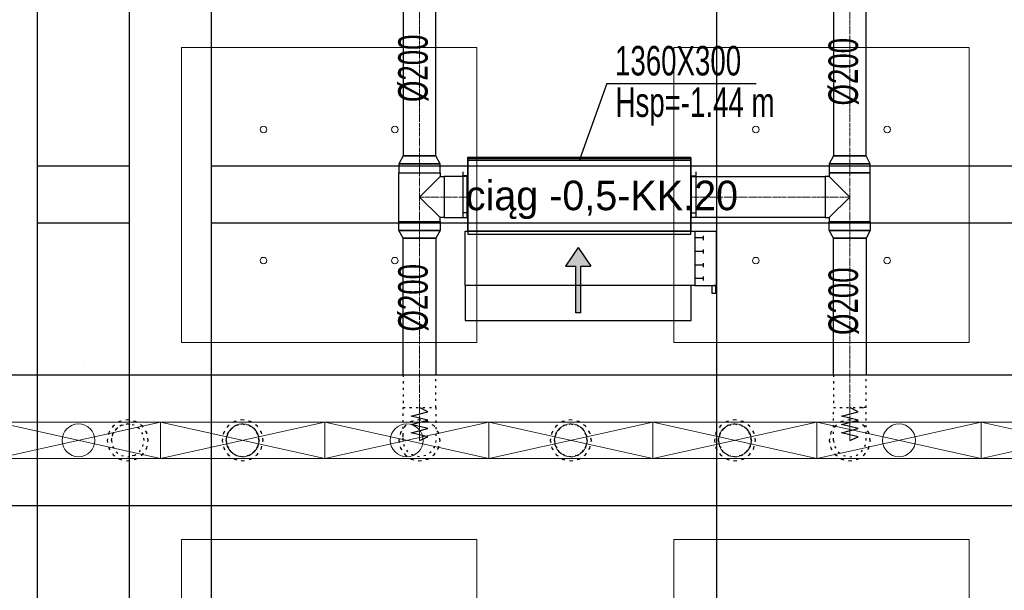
# Model space of a CAD drawing. Header units: centimetres. Extents: x -228435 to 46820, y -89367 to 152985.
# Tile 66 of 252: x -34926 to -28926, y 31089 to 34569. Entities that reach past the tile are written whole.
import ezdxf

# ---------------------------------------------------------------- set-up
doc = ezdxf.new("R2010")
doc.units = ezdxf.units.CM
doc.header["$LTSCALE"] = 50
doc.header["$PDMODE"] = 35
doc.header["$PDSIZE"] = 0.1
for name, pattern in [('CADVENT_CENTERLINE', [9.9, 7.4, -1, 0.5, -1]), ('CADVENT_HIDDEN', [0.8, 0.25, -0.55]), ('Kondygnacja  -0_5$0$HIDDEN', [9.525, 6.35, -3.175]), ('Kondygnacja  -0_5$0$HIDDEN2', [4.7625, 3.175, -1.5875]), ('Osie rzutów$0$DASHDOT2', [12.7, 6.35, -3.175, 0, -3.175])]:
    doc.linetypes.add(name, pattern=pattern)
doc.layers.get('0').update_dxf_attribs({"color": 8})
doc.layers.get('DEFPOINTS').update_dxf_attribs({"color": 8})
for name, color, linetype in [('01-103-Went PP_poziom-0_5$0$L_Nawiew', 3, 'Continuous'), ('bgde-nawiewEXP', 1, 'Continuous'), ('bgde-nawiewHIDDEN', 1, 'Continuous'), ('bgde-tekst', 7, 'Continuous'), ('bgde-wywiewSOL', 5, 'Continuous'), ('Kondygnacja  -0_5$0$ARCH_KONSTR_POWYŻEJ RZUTU', 8, 'Kondygnacja  -0_5$0$HIDDEN'), ('Kondygnacja  -0_5$0$ARCH_KONSTR_POWYŻEJ RZUTU_IST', 8, 'Kondygnacja  -0_5$0$HIDDEN2'), ('Osie rzutów$0$ARCH_INFO_OSIE_IST', 8, 'Osie rzutów$0$DASHDOT2'), ('Osie rzutów$0$ARCH_INFO_OSIE_OPISY_IST', 8, 'Continuous')]:
    doc.layers.add(name, color=color, linetype=linetype)
for name, color, linetype, lineweight in [('bgde-nawiewCEN', 7, 'Continuous', 13), ('bgde_AJ_specyfikacja', 2, 'Continuous', 30), ('bgde_nawiewnik', 11, 'Continuous', 5), ('Kondygnacja  -0_5$0$ARCH_INFO_WYMIARY', 8, 'Continuous', 9), ('SU Lampy kwadratowe  -05$0$ARCH_SUFITY_PODWIESZANE', 8, 'Continuous', 9)]:
    doc.layers.add(name, color=color, linetype=linetype, lineweight=lineweight)
doc.styles.add('Kondygnacja  -0_5$0$Romans', font='Romans.shx', dxfattribs={"width": 0.7})
doc.dimstyles.new('Kondygnacja  -0_5$0$Wymiary 1-100', dxfattribs={"dimtxt": 12, "dimasz": 10, "dimexe": 5, "dimexo": 0, "dimgap": 4, "dimtad": 1, "dimrnd": 0.5, "dimzin": 12, "dimdsep": 46, "dimtxsty": 'Kondygnacja  -0_5$0$Romans', "dimblk": 'Kondygnacja  -0_5$0$_Oblique', "dimcen": 10, "dimdle": 10, "dimclrt": 55, "dimazin": 0, "dimtfac": 1, "dimtmove": 1, "dimatfit": 3, "dimfxl": 0, "dimtolj": 1, "dimtzin": 0, "dimarcsym": 0})

# ---------------------------------------------------------------- blocks, each defined once
blk = doc.blocks.new('Osie rzutów')
at = {"layer": 'Osie rzutów$0$ARCH_INFO_OSIE_IST', "ltscale": 10}
blk.add_line((8660, 12510), (8660, 4623.26), dxfattribs=at)
blk = doc.blocks.new('SU Lampy kwadratowe  -05$0$moduł sufitu')
at = {"layer": 'SU Lampy kwadratowe  -05$0$ARCH_SUFITY_PODWIESZANE'}
for points in [[(60, -60), (240, -60), (240, -240), (60, -240)], [(360, -60), (540, -60), (540, -240), (360, -240)], [(60, -360), (240, -360), (240, -540), (60, -540)], [(360, -360), (540, -360), (540, -540), (360, -540)]]:
    blk.add_lwpolyline(points, close=True, dxfattribs=at)
for centre in [(110, -110), (190, -110), (410, -110), (490, -110), (110, -190), (190, -190), (410, -190), (490, -190), (110, -410), (190, -410), (410, -410), (490, -410), (110, -490), (190, -490), (410, -490), (490, -490)]:
    blk.add_circle(centre, 2, dxfattribs=at)
blk = doc.blocks.new('SU Lampy kwadratowe  -05')
at = {"layer": 'SU Lampy kwadratowe  -05$0$ARCH_SUFITY_PODWIESZANE'}
blk.add_blockref('SU Lampy kwadratowe  -05$0$moduł sufitu', (8660, 8000), dxfattribs=at)
blk = doc.blocks.new('Kondygnacja  -0_5$0$_Oblique')
at = {"color": 0, "linetype": 'ByBlock', "lineweight": -2}
blk.add_line((-0.5, -0.5), (0.5, 0.5), dxfattribs=at)
blk = doc.blocks.new('*D152')
at = {"layer": 'DEFPOINTS', "color": 0}
for p in [(-29490, 82605), (-29490, 13059.2), (-30690, 12765)]:
    blk.add_point(p, dxfattribs=at)
at = {"layer": 'Kondygnacja  -0_5$0$ARCH_INFO_WYMIARY', "color": 0, "lineweight": -2}
for p, q in [((-30700, 13059.2), (-29480, 13059.2)), ((-30690, 13051.2), (-30690, 13064.2)), ((-29490, 13067.2), (-29490, 13054.2))]:
    blk.add_line(p, q, dxfattribs=at)
at = {"layer": 'Kondygnacja  -0_5$0$ARCH_INFO_WYMIARY', "color": 0, "lineweight": -2, "xscale": 10, "yscale": 10, "zscale": 10, "rotation": 180}
blk.add_blockref('Kondygnacja  -0_5$0$_Oblique', (-30690, 13059.2), dxfattribs=at)
at = {"layer": 'Kondygnacja  -0_5$0$ARCH_INFO_WYMIARY', "color": 0, "lineweight": -2, "xscale": 10, "yscale": 10, "zscale": 10}
blk.add_blockref('Kondygnacja  -0_5$0$_Oblique', (-29490, 13059.2), dxfattribs=at)
at = {"layer": 'Kondygnacja  -0_5$0$ARCH_INFO_WYMIARY', "color": 55, "insert": (-30090, 13069.2), "char_height": 12, "attachment_point": 5, "style": 'Kondygnacja  -0_5$0$Romans'}
blk.add_mtext('\\A1;1200', dxfattribs=at)
blk = doc.blocks.new('Kondygnacja  -0_5$0$konstrukcja istniejąca -0.5')
at = {"layer": 'Kondygnacja  -0_5$0$ARCH_KONSTR_POWYŻEJ RZUTU_IST', "ltscale": 10}
blk.add_line((8632, 8575), (8632, 7425), dxfattribs=at)
for points in [[(8688, 8575), (8688, 7425)], [(8738, 8575), (8738, 7425)]]:
    blk.add_lwpolyline(points, dxfattribs=at)
at = {"layer": 'Kondygnacja  -0_5$0$ARCH_KONSTR_POWYŻEJ RZUTU_IST', "ltscale": 10, "elevation": 0}
for points in [[(8632, 7867.89), (8688, 7867.89)], [(8738, 7867.89), (9782, 7867.89)], [(8688, 7832.89), (8632, 7832.89)], [(9782, 7832.89), (8738, 7832.89)]]:
    blk.add_lwpolyline(points, dxfattribs=at)
blk = doc.blocks.new('*D196')
at = {"layer": 'DEFPOINTS', "color": 0}
for p in [(-30050, 80238.2), (-30300, 80097.2), (-30300, 12523.8)]:
    blk.add_point(p, dxfattribs=at)
at = {"layer": 'Kondygnacja  -0_5$0$ARCH_INFO_WYMIARY', "color": 0, "lineweight": -2}
for p, q in [((-30300, 80089.2), (-30300, 80102.2)), ((-30050, 80105.2), (-30050, 80092.2)), ((-30040, 80097.2), (-30310, 80097.2))]:
    blk.add_line(p, q, dxfattribs=at)
at = {"layer": 'Kondygnacja  -0_5$0$ARCH_INFO_WYMIARY', "color": 0, "lineweight": -2, "xscale": 10, "yscale": 10, "zscale": 10, "rotation": 180}
blk.add_blockref('Kondygnacja  -0_5$0$_Oblique', (-30300, 80097.2), dxfattribs=at)
at = {"layer": 'Kondygnacja  -0_5$0$ARCH_INFO_WYMIARY', "color": 0, "lineweight": -2, "xscale": 10, "yscale": 10, "zscale": 10}
blk.add_blockref('Kondygnacja  -0_5$0$_Oblique', (-30050, 80097.2), dxfattribs=at)
at = {"layer": 'Kondygnacja  -0_5$0$ARCH_INFO_WYMIARY', "color": 55, "insert": (-30175, 80107.2), "char_height": 12, "attachment_point": 5, "style": 'Kondygnacja  -0_5$0$Romans'}
blk.add_mtext('\\A1;250', dxfattribs=at)
blk = doc.blocks.new('*D212')
at = {"layer": 'DEFPOINTS', "color": 0}
for p in [(-30586.3, 81900), (-30681.1, 12489.5), (9064, 12489.5)]:
    blk.add_point(p, dxfattribs=at)
at = {"layer": 'Kondygnacja  -0_5$0$ARCH_INFO_WYMIARY', "color": 0, "lineweight": -2}
for p, q in [((-30681.1, 81910), (-30681.1, 12479.5)), ((-30673.1, 81900), (-30686.1, 81900)), ((-30673.1, 12489.5), (-30686.1, 12489.5))]:
    blk.add_line(p, q, dxfattribs=at)
at = {"layer": 'Kondygnacja  -0_5$0$ARCH_INFO_WYMIARY', "color": 0, "lineweight": -2, "xscale": 10, "yscale": 10, "zscale": 10}
for p, rotation in [((-30681.1, 81900), 90), ((-30681.1, 12489.5), 270)]:
    blk.add_blockref('Kondygnacja  -0_5$0$_Oblique', p, dxfattribs=dict(at, rotation=rotation))
at = {"layer": 'Kondygnacja  -0_5$0$ARCH_INFO_WYMIARY', "color": 55, "insert": (-30691.1, 47194.8), "char_height": 12, "attachment_point": 5, "rotation": 90, "style": 'Kondygnacja  -0_5$0$Romans'}
blk.add_mtext('\\A1;69410.5', dxfattribs=at)
blk = doc.blocks.new('*D217')
at = {"layer": 'DEFPOINTS', "color": 0}
for p in [(-29300, 78695), (-29180, 78395.8), (-29180, 12369.5)]:
    blk.add_point(p, dxfattribs=at)
at = {"layer": 'Kondygnacja  -0_5$0$ARCH_INFO_WYMIARY', "color": 0, "lineweight": -2}
for p, q in [((-29310, 78395.8), (-29170, 78395.8)), ((-29300, 78403.8), (-29300, 78390.8)), ((-29180, 78387.8), (-29180, 78400.8))]:
    blk.add_line(p, q, dxfattribs=at)
at = {"layer": 'Kondygnacja  -0_5$0$ARCH_INFO_WYMIARY', "color": 0, "lineweight": -2, "xscale": 10, "yscale": 10, "zscale": 10, "rotation": 180}
blk.add_blockref('Kondygnacja  -0_5$0$_Oblique', (-29300, 78395.8), dxfattribs=at)
at = {"layer": 'Kondygnacja  -0_5$0$ARCH_INFO_WYMIARY', "color": 0, "lineweight": -2, "xscale": 10, "yscale": 10, "zscale": 10}
blk.add_blockref('Kondygnacja  -0_5$0$_Oblique', (-29180, 78395.8), dxfattribs=at)
at = {"layer": 'Kondygnacja  -0_5$0$ARCH_INFO_WYMIARY', "color": 55, "insert": (-29240, 78405.8), "char_height": 12, "attachment_point": 5, "style": 'Kondygnacja  -0_5$0$Romans'}
blk.add_mtext('\\A1;120', dxfattribs=at)
blk = doc.blocks.new('*D218')
at = {"layer": 'DEFPOINTS', "color": 0}
for p in [(-29180, 78695), (-24020, 12369.5), (-24020, 12070.3)]:
    blk.add_point(p, dxfattribs=at)
at = {"layer": 'Kondygnacja  -0_5$0$ARCH_INFO_WYMIARY', "color": 0, "lineweight": -2}
for p, q in [((-29190, 12070.3), (-24010, 12070.3)), ((-29180, 12078.3), (-29180, 12065.3)), ((-24020, 12078.3), (-24020, 12065.3))]:
    blk.add_line(p, q, dxfattribs=at)
at = {"layer": 'Kondygnacja  -0_5$0$ARCH_INFO_WYMIARY', "color": 0, "lineweight": -2, "xscale": 10, "yscale": 10, "zscale": 10, "rotation": 180}
blk.add_blockref('Kondygnacja  -0_5$0$_Oblique', (-29180, 12070.3), dxfattribs=at)
at = {"layer": 'Kondygnacja  -0_5$0$ARCH_INFO_WYMIARY', "color": 0, "lineweight": -2, "xscale": 10, "yscale": 10, "zscale": 10}
blk.add_blockref('Kondygnacja  -0_5$0$_Oblique', (-24020, 12070.3), dxfattribs=at)
at = {"layer": 'Kondygnacja  -0_5$0$ARCH_INFO_WYMIARY', "color": 55, "insert": (-26600, 12080.3), "char_height": 12, "attachment_point": 5, "style": 'Kondygnacja  -0_5$0$Romans'}
blk.add_mtext('\\A1;5160', dxfattribs=at)
blk = doc.blocks.new('*a412')
at = {"layer": 'bgde-tekst'}
blk.add_line((0, 0), (911, 0), dxfattribs=at)
blk = doc.blocks.new('A$C5B3E7367')
at = {"layer": '01-103-Went PP_poziom-0_5$0$L_Nawiew'}
h = blk.add_hatch(color=256, dxfattribs=at)
h.paths.add_polyline_path([(215, 704), (215, 674), (331.7, 674), (331.7, 612.1), (445.9, 689), (331.7, 765.9), (331.7, 704)])
h.paths.add_polyline_path([(48.3, 704), (48.3, 674), (215, 674), (215, 704)])
for p, q in [((215, 1525), (165, 1525)), ((165, 1525), (165, 1505)), ((165, 1505), (215, 1505)), ((215, 1400), (215, 1530)), ((545, 1530), (215, 1530)), ((215, 1530), (215, 1515)), ((545, 1400), (545, 1530)), ((243.8, 1452), (268.8, 1452)), ((256.2, 1452), (256.2, 1400)), ((326.2, 1452), (351.2, 1452)), ((338.8, 1452), (338.8, 1400)), ((408.8, 1452), (433.8, 1452)), ((421.2, 1452), (421.2, 1400)), ((491.2, 1452), (516.2, 1452)), ((503.8, 1452), (503.8, 1400)), ((545, 1400), (215, 1400)), ((215, 1400), (215, 1378)), ((545, 0), (545, 1400)), ((0, 1378), (215, 1378)), ((0, 0), (0, 1378)), ((215, 1378), (215, 0)), ((445.9, 689), (331.7, 765.9)), ((331.7, 704), (331.7, 765.9)), ((48.3, 704), (331.7, 704)), ((48.3, 704), (48.3, 674)), ((48.3, 674), (331.7, 674)), ((445.9, 689), (331.7, 612.1)), ((331.7, 612.1), (331.7, 674)), ((215, 0), (0, 0)), ((215, 0), (545, 0))]:
    blk.add_line(p, q, dxfattribs=at)
blk = doc.blocks.new('A$C53CA46B8')
at = {"layer": 'bgde-wywiewSOL'}
for p, q in [((200.4, 481.1), (-249.6, 481.1)), ((-249.6, 481.1), (-249.6, -878.9)), ((112.9, 511.1), (-162.1, 511.1)), ((-137.1, 481.1), (-137.1, 511.1)), ((87.9, 481.1), (87.9, 511.1)), ((200.4, 481.1), (200.4, -878.9)), ((200.4, -878.9), (-249.6, -878.9)), ((-137.1, -878.9), (-137.1, -908.9)), ((87.9, -878.9), (87.9, -908.9)), ((112.9, -908.9), (-162.1, -908.9))]:
    blk.add_line(p, q, dxfattribs=at)
at = {"layer": '01-103-Went PP_poziom-0_5$0$L_Nawiew'}
blk.add_blockref('A$C5B3E7367', (-794.6, -893.9), dxfattribs=at)
blk = doc.blocks.new('A$C066D7839')
at = {"layer": 'bgde_nawiewnik'}
for p, q in [((-50, -11.15), (-50, 11.15)), ((-50, 11.15), (50, 11.15)), ((-50, -11.15), (50, 11.15)), ((50, -11.15), (-50, 11.15)), ((50, 11.15), (50, -11.15)), ((50, -11.15), (-50, -11.15))]:
    blk.add_line(p, q, dxfattribs=at)
blk.add_circle((0, 0), 10, dxfattribs=at)

msp = doc.modelspace()

# ---------------------------------------------------------------- linework, layer by layer
at = {"layer": 'bgde-nawiewCEN', "linetype": 'CADVENT_CENTERLINE', "ltscale": 0.06}
for p, q in [((-32489.979, 33738.069), (-32489.979, 37803.868)), ((-29867.838, 33738.069), (-29867.838, 37803.868)), ((-32489.979, 33635.069), (-32489.979, 33738.069)), ((-29867.838, 33635.069), (-29867.838, 33738.069)), ((-32489.979, 33635.069), (-32489.979, 33487.069)), ((-29867.838, 33635.069), (-29867.838, 33487.069)), ((-32489.979, 33487.069), (-32489.979, 33339.069)), ((-32339.979, 33487.069), (-32489.979, 33487.069)), ((-32339.979, 33487.069), (-32199.979, 33487.069)), ((-32195.979, 33487.069), (-32199.979, 33487.069)), ((-30835.979, 33487.069), (-30831.979, 33487.069)), ((-30017.838, 33487.069), (-30831.979, 33487.069)), ((-30017.838, 33487.069), (-29867.838, 33487.069)), ((-29867.838, 33487.069), (-29867.838, 33339.069)), ((-32489.979, 33339.069), (-32489.979, 33236.069)), ((-29867.838, 33339.069), (-29867.838, 33236.069)), ((-32489.979, 33236.069), (-32489.979, 32203.959)), ((-29867.838, 33236.069), (-29867.838, 32203.959)), ((-32489.979, 32203.959), (-32489.979, 32185.263)), ((-32489.979, 32185.263), (-32489.979, 32134.152)), ((-29867.838, 32203.959), (-29867.838, 32185.263)), ((-29867.838, 32185.263), (-29867.838, 32134.152)), ((-32489.979, 32134.152), (-32489.979, 32106.359)), ((-32489.979, 32106.359), (-32489.979, 32082.833)), ((-29867.838, 32134.152), (-29867.838, 32106.359)), ((-29867.838, 32106.359), (-29867.838, 32082.833)), ((-32489.979, 32082.833), (-32489.979, 32063.218)), ((-32489.979, 32063.218), (-32489.979, 32047.159)), ((-32489.979, 32047.159), (-32489.979, 32034.3)), ((-29867.838, 32082.833), (-29867.838, 32063.218)), ((-29867.838, 32063.218), (-29867.838, 32047.159)), ((-29867.838, 32047.159), (-29867.838, 32034.3)), ((-32489.979, 32034.3), (-32489.979, 32024.285)), ((-32489.979, 32024.285), (-32489.979, 32016.759)), ((-32489.979, 32016.759), (-32489.979, 32011.366)), ((-32489.979, 32011.366), (-32489.979, 32007.752)), ((-32489.979, 32007.752), (-32489.979, 32005.559)), ((-32489.979, 32005.559), (-32489.979, 32004.433)), ((-32489.979, 32004.433), (-32489.979, 32003.959)), ((-29867.838, 32034.3), (-29867.838, 32024.285)), ((-29867.838, 32024.285), (-29867.838, 32016.759)), ((-29867.838, 32016.759), (-29867.838, 32011.366)), ((-29867.838, 32011.366), (-29867.838, 32007.752)), ((-29867.838, 32007.752), (-29867.838, 32005.559)), ((-29867.838, 32005.559), (-29867.838, 32004.433)), ((-29867.838, 32004.433), (-29867.838, 32003.959))]:
    msp.add_line(p, q, dxfattribs=at)
at = {"layer": 'bgde-nawiewEXP', "linetype": 'Continuous'}
for points in [[(-32589.979, 37603.941), (-32589.979, 33738.07), (-32389.979, 33738.07), (-32389.979, 37603.941)], [(-29967.838, 37603.941), (-29967.838, 33738.07), (-29767.838, 33738.07), (-29767.838, 37603.941)], [(-32614.979, 33339.069), (-32614.979, 33635.069), (-32364.979, 33635.069), (-32364.979, 33612.069)], [(-32614.979, 33339.069), (-32364.979, 33339.069), (-32364.979, 33362.069), (-32489.979, 33487.069), (-32364.979, 33612.069), (-32339.979, 33612.069), (-32339.979, 33362.069), (-32364.979, 33362.069)], [(-32199.979, 33362.069), (-32199.979, 33612.069), (-32195.979, 33612.069)], [(-30835.979, 33362.069), (-30831.979, 33362.069), (-30831.979, 33612.069), (-30835.979, 33612.069)], [(-29992.838, 33362.069), (-29867.838, 33487.069), (-29992.838, 33612.069)], [(-32199.979, 33362.069), (-32195.979, 33362.069)], [(-32589.979, 32403.941), (-32589.979, 33236.069), (-32389.979, 33236.069), (-32389.979, 32403.941)], [(-29967.838, 32403.941), (-29967.838, 33236.069), (-29767.838, 33236.069), (-29767.838, 32403.941)], [(-40588.801, 32403.941), (630.964, 32403.941), (630.964, 31603.941), (-40588.801, 31603.941)]]:
    msp.add_lwpolyline(points, dxfattribs=at)
for points in [[(-32614.979, 33635.07), (-32364.979, 33635.07), (-32364.979, 33689.912), (-32389.979, 33738.069), (-32589.979, 33738.069), (-32614.979, 33689.912), (-32614.979, 33689.912), (-32605.464, 33689.912), (-32605.464, 33689.912), (-32614.979, 33689.912), (-32614.979, 33689.912)], [(-32195.979, 33712.069), (-30835.979, 33712.069), (-30835.979, 33722.069), (-32195.979, 33722.069)], [(-29992.838, 33635.07), (-29742.838, 33635.07), (-29742.838, 33689.912), (-29767.838, 33738.069), (-29967.838, 33738.069), (-29992.838, 33689.912), (-29992.838, 33689.912), (-29983.323, 33689.912), (-29983.323, 33689.912), (-29992.838, 33689.912), (-29992.838, 33689.912)], [(-32605.464, 33689.912), (-32578.368, 33689.912), (-32578.368, 33689.912)], [(-32578.368, 33689.912), (-32537.815, 33689.912), (-32537.815, 33689.912)], [(-32537.815, 33689.912), (-32489.979, 33689.912), (-32489.979, 33689.912)], [(-32489.979, 33689.912), (-32442.144, 33689.912), (-32442.144, 33689.912)], [(-32442.144, 33689.912), (-32401.591, 33689.912), (-32401.591, 33689.912)], [(-32401.591, 33689.912), (-32374.494, 33689.912), (-32374.494, 33689.912)], [(-32374.494, 33689.912), (-32364.979, 33689.912), (-32364.979, 33689.912)], [(-32195.979, 33262.069), (-30835.979, 33262.069), (-30835.979, 33712.069), (-32195.979, 33712.069)], [(-29983.323, 33689.912), (-29956.226, 33689.912), (-29956.226, 33689.912)], [(-29956.226, 33689.912), (-29915.674, 33689.912), (-29915.674, 33689.912)], [(-29915.674, 33689.912), (-29867.838, 33689.912), (-29867.838, 33689.912)], [(-29867.838, 33689.912), (-29820.003, 33689.912), (-29820.003, 33689.912)], [(-29820.003, 33689.912), (-29779.45, 33689.912), (-29779.45, 33689.912)], [(-29779.45, 33689.912), (-29752.353, 33689.912), (-29752.353, 33689.912)], [(-29752.353, 33689.912), (-29742.838, 33689.912), (-29742.838, 33689.912)], [(-32339.979, 33362.069), (-32199.979, 33362.069), (-32199.979, 33612.069), (-32339.979, 33612.069), (-32339.979, 33371.585)], [(-30831.979, 33362.069), (-30831.979, 33612.069), (-30017.838, 33612.069), (-30017.838, 33362.069)], [(-30017.838, 33362.069), (-29992.838, 33362.069), (-29992.838, 33339.069), (-29742.838, 33339.069), (-29742.838, 33635.069), (-29992.838, 33635.069), (-29992.838, 33612.069), (-30017.838, 33612.069), (-30017.838, 33371.585)], [(-32614.979, 33284.227), (-32614.979, 33339.069), (-32364.979, 33339.069), (-32364.979, 33284.226), (-32389.979, 33236.069), (-32589.979, 33236.069)], [(-29992.838, 33284.227), (-29992.838, 33339.069), (-29742.838, 33339.069), (-29742.838, 33284.226), (-29767.838, 33236.069), (-29967.838, 33236.069)], [(-32614.979, 33284.227), (-32605.464, 33284.227), (-32605.464, 33284.226)], [(-32605.464, 33284.227), (-32578.368, 33284.227), (-32578.368, 33284.226)], [(-32578.368, 33284.227), (-32537.815, 33284.227), (-32537.815, 33284.226)], [(-32537.815, 33284.227), (-32489.979, 33284.227), (-32489.979, 33284.226)], [(-32489.979, 33284.227), (-32442.144, 33284.227), (-32442.144, 33284.226)], [(-32442.144, 33284.227), (-32401.591, 33284.227), (-32401.591, 33284.226)], [(-32401.591, 33284.227), (-32374.494, 33284.227), (-32374.494, 33284.226)], [(-32374.494, 33284.227), (-32364.979, 33284.227), (-32364.979, 33284.226)], [(-29992.838, 33284.227), (-29983.323, 33284.227), (-29983.323, 33284.226)], [(-29983.323, 33284.227), (-29956.226, 33284.227), (-29956.226, 33284.226)], [(-29956.226, 33284.227), (-29915.674, 33284.227), (-29915.674, 33284.226)], [(-29915.674, 33284.227), (-29867.838, 33284.227), (-29867.838, 33284.226)], [(-29867.838, 33284.227), (-29820.003, 33284.227), (-29820.003, 33284.226)], [(-29820.003, 33284.227), (-29779.45, 33284.227), (-29779.45, 33284.226)], [(-29779.45, 33284.227), (-29752.353, 33284.227), (-29752.353, 33284.226)], [(-29752.353, 33284.227), (-29742.838, 33284.227), (-29742.838, 33284.226)]]:
    msp.add_lwpolyline(points, close=True, dxfattribs=at)
at = {"layer": 'bgde-nawiewHIDDEN', "linetype": 'CADVENT_HIDDEN'}
for points in [[(-32195.979, 33362.069), (-32195.979, 33612.069)], [(-30835.979, 33362.069), (-30835.979, 33612.069)], [(-32589.979, 32403.941), (-32589.979, 32203.959), (-32389.979, 32203.959), (-32389.979, 32403.941)], [(-29967.838, 32403.941), (-29967.838, 32203.959), (-29767.838, 32203.959), (-29767.838, 32403.941)], [(-29967.838, 32003.959), (-29967.838, 32203.959), (-29797.127, 32203.959)], [(-29967.838, 32003.959), (-29960.226, 31965.691), (-29938.549, 31933.248), (-29906.106, 31911.571), (-29867.838, 31903.959), (-29829.57, 31911.571), (-29797.127, 31933.248), (-29775.45, 31965.691), (-29767.838, 32003.959), (-29767.838, 32203.959), (-29797.127, 32203.959)], [(-29797.127, 32203.959), (-29829.57, 32203.959)], [(-29797.127, 32203.959), (-29775.45, 32203.959)], [(-34367.838, 32003.959), (-34360.226, 32042.227), (-34338.549, 32074.67), (-34306.106, 32096.347), (-34267.838, 32103.959), (-34229.57, 32096.347)], [(-34229.57, 31911.571), (-34197.127, 31933.248), (-34175.45, 31965.691), (-34167.838, 32003.959), (-34175.45, 32042.227), (-34197.127, 32074.67), (-34229.57, 32096.347), (-34267.838, 32103.959)], [(-34367.838, 32003.959), (-34360.226, 31965.691), (-34338.549, 31933.248), (-34306.106, 31911.571), (-34267.838, 31903.959), (-34229.57, 31911.571)], [(-34229.57, 31911.571), (-34267.838, 31903.959)]]:
    msp.add_lwpolyline(points, dxfattribs=at)
for points in [[(-32589.979, 32034.3), (-32589.979, 32203.959), (-32389.979, 32203.959), (-32389.979, 32003.959), (-32397.591, 31965.691), (-32419.269, 31933.248), (-32451.711, 31911.571), (-32489.979, 31903.959), (-32528.248, 31911.571), (-32560.69, 31933.248), (-32582.367, 31965.691), (-32589.979, 32003.959), (-32589.979, 32024.285)], [(-34392.838, 32003.959), (-34383.323, 31956.123), (-34356.226, 31915.571), (-34315.674, 31888.474), (-34267.838, 31878.959), (-34220.003, 31888.474), (-34179.45, 31915.571), (-34152.353, 31956.123), (-34142.838, 32003.959), (-34152.353, 32051.794), (-34179.45, 32092.347), (-34220.003, 32119.444), (-34267.838, 32128.959), (-34315.674, 32119.444), (-34356.226, 32092.347), (-34383.323, 32051.794)], [(-34392.838, 32003.959), (-34383.323, 31956.123), (-34356.226, 31915.571), (-34315.674, 31888.474), (-34267.838, 31878.959), (-34220.003, 31888.474), (-34179.45, 31915.571), (-34152.353, 31956.123), (-34142.838, 32003.959), (-34152.353, 32051.794), (-34179.45, 32092.347), (-34220.003, 32119.444), (-34267.838, 32128.959), (-34315.674, 32119.444), (-34356.226, 32092.347), (-34383.323, 32051.794)], [(-34367.838, 32003.959), (-34360.226, 31965.691), (-34338.549, 31933.248), (-34306.106, 31911.571), (-34267.838, 31903.959), (-34229.57, 31911.571), (-34197.127, 31933.248), (-34175.45, 31965.691), (-34167.838, 32003.959), (-34175.45, 32042.227), (-34197.127, 32074.67), (-34229.57, 32096.347), (-34267.838, 32103.959), (-34306.106, 32096.347), (-34338.549, 32074.67), (-34360.226, 32042.227)], [(-33692.838, 32003.959), (-33683.323, 31956.123), (-33656.226, 31915.571), (-33615.674, 31888.474), (-33567.838, 31878.959), (-33520.003, 31888.474), (-33479.45, 31915.571), (-33452.353, 31956.123), (-33442.838, 32003.959), (-33452.353, 32051.794), (-33479.45, 32092.347), (-33520.003, 32119.444), (-33567.838, 32128.959), (-33615.674, 32119.444), (-33656.226, 32092.347), (-33683.323, 32051.794)], [(-33692.838, 32003.959), (-33683.323, 31956.123), (-33656.226, 31915.571), (-33615.674, 31888.474), (-33567.838, 31878.959), (-33520.003, 31888.474), (-33479.45, 31915.571), (-33452.353, 31956.123), (-33442.838, 32003.959), (-33452.353, 32051.794), (-33479.45, 32092.347), (-33520.003, 32119.444), (-33567.838, 32128.959), (-33615.674, 32119.444), (-33656.226, 32092.347), (-33683.323, 32051.794)], [(-33667.838, 32003.959), (-33660.226, 31965.691), (-33638.549, 31933.248), (-33606.106, 31911.571), (-33567.838, 31903.959), (-33529.57, 31911.571), (-33497.127, 31933.248), (-33475.45, 31965.691), (-33467.838, 32003.959), (-33475.45, 32042.227), (-33497.127, 32074.67), (-33529.57, 32096.347), (-33567.838, 32103.959), (-33606.106, 32096.347), (-33638.549, 32074.67), (-33660.226, 32042.227)], [(-33667.838, 32003.959), (-33660.226, 32042.227), (-33638.549, 32074.67), (-33606.106, 32096.347), (-33567.838, 32103.959), (-33529.57, 32096.347), (-33497.127, 32074.67), (-33475.45, 32042.227), (-33467.838, 32003.959), (-33475.45, 31965.691), (-33497.127, 31933.248), (-33529.57, 31911.571), (-33567.838, 31903.959), (-33606.106, 31911.571), (-33638.549, 31933.248), (-33660.226, 31965.691)], [(-32614.979, 32003.959), (-32605.464, 31956.123), (-32578.368, 31915.571), (-32537.815, 31888.474), (-32489.979, 31878.959), (-32442.144, 31888.474), (-32401.591, 31915.571), (-32374.494, 31956.123), (-32364.979, 32003.959), (-32374.494, 32051.794), (-32401.591, 32092.347), (-32442.144, 32119.444), (-32489.979, 32128.959), (-32537.815, 32119.444), (-32578.368, 32092.347), (-32605.464, 32051.794)], [(-32614.979, 32003.959), (-32605.464, 31956.123), (-32578.368, 31915.571), (-32537.815, 31888.474), (-32489.979, 31878.959), (-32442.144, 31888.474), (-32401.591, 31915.571), (-32374.494, 31956.123), (-32364.979, 32003.959), (-32374.494, 32051.794), (-32401.591, 32092.347), (-32442.144, 32119.444), (-32489.979, 32128.959), (-32537.815, 32119.444), (-32578.368, 32092.347), (-32605.464, 32051.794)], [(-31692.838, 32003.959), (-31683.323, 31956.123), (-31656.226, 31915.571), (-31615.674, 31888.474), (-31567.838, 31878.959), (-31520.003, 31888.474), (-31479.45, 31915.571), (-31452.353, 31956.123), (-31442.838, 32003.959), (-31452.353, 32051.794), (-31479.45, 32092.347), (-31520.003, 32119.444), (-31567.838, 32128.959), (-31615.674, 32119.444), (-31656.226, 32092.347), (-31683.323, 32051.794)], [(-31692.838, 32003.959), (-31683.323, 31956.123), (-31656.226, 31915.571), (-31615.674, 31888.474), (-31567.838, 31878.959), (-31520.003, 31888.474), (-31479.45, 31915.571), (-31452.353, 31956.123), (-31442.838, 32003.959), (-31452.353, 32051.794), (-31479.45, 32092.347), (-31520.003, 32119.444), (-31567.838, 32128.959), (-31615.674, 32119.444), (-31656.226, 32092.347), (-31683.323, 32051.794)], [(-31667.838, 32003.959), (-31660.226, 31965.691), (-31638.549, 31933.248), (-31606.106, 31911.571), (-31567.838, 31903.959), (-31529.57, 31911.571), (-31497.127, 31933.248), (-31475.45, 31965.691), (-31467.838, 32003.959), (-31475.45, 32042.227), (-31497.127, 32074.67), (-31529.57, 32096.347), (-31567.838, 32103.959), (-31606.106, 32096.347), (-31638.549, 32074.67), (-31660.226, 32042.227)], [(-31667.838, 32003.959), (-31660.226, 32042.227), (-31638.549, 32074.67), (-31606.106, 32096.347), (-31567.838, 32103.959), (-31529.57, 32096.347), (-31497.127, 32074.67), (-31475.45, 32042.227), (-31467.838, 32003.959), (-31475.45, 31965.691), (-31497.127, 31933.248), (-31529.57, 31911.571), (-31567.838, 31903.959), (-31606.106, 31911.571), (-31638.549, 31933.248), (-31660.226, 31965.691)], [(-30692.838, 32003.959), (-30683.323, 31956.123), (-30656.226, 31915.571), (-30615.674, 31888.474), (-30567.838, 31878.959), (-30520.003, 31888.474), (-30479.45, 31915.571), (-30452.353, 31956.123), (-30442.838, 32003.959), (-30452.353, 32051.794), (-30479.45, 32092.347), (-30520.003, 32119.444), (-30567.838, 32128.959), (-30615.674, 32119.444), (-30656.226, 32092.347), (-30683.323, 32051.794)], [(-30692.838, 32003.959), (-30683.323, 31956.123), (-30656.226, 31915.571), (-30615.674, 31888.474), (-30567.838, 31878.959), (-30520.003, 31888.474), (-30479.45, 31915.571), (-30452.353, 31956.123), (-30442.838, 32003.959), (-30452.353, 32051.794), (-30479.45, 32092.347), (-30520.003, 32119.444), (-30567.838, 32128.959), (-30615.674, 32119.444), (-30656.226, 32092.347), (-30683.323, 32051.794)], [(-30667.838, 32003.959), (-30660.226, 31965.691), (-30638.549, 31933.248), (-30606.106, 31911.571), (-30567.838, 31903.959), (-30529.57, 31911.571), (-30497.127, 31933.248), (-30475.45, 31965.691), (-30467.838, 32003.959), (-30475.45, 32042.227), (-30497.127, 32074.67), (-30529.57, 32096.347), (-30567.838, 32103.959), (-30606.106, 32096.347), (-30638.549, 32074.67), (-30660.226, 32042.227)], [(-30667.838, 32003.959), (-30660.226, 32042.227), (-30638.549, 32074.67), (-30606.106, 32096.347), (-30567.838, 32103.959), (-30529.57, 32096.347), (-30497.127, 32074.67), (-30475.45, 32042.227), (-30467.838, 32003.959), (-30475.45, 31965.691), (-30497.127, 31933.248), (-30529.57, 31911.571), (-30567.838, 31903.959), (-30606.106, 31911.571), (-30638.549, 31933.248), (-30660.226, 31965.691)], [(-29992.838, 32003.959), (-29983.323, 31956.123), (-29956.226, 31915.571), (-29915.674, 31888.474), (-29867.838, 31878.959), (-29820.003, 31888.474), (-29779.45, 31915.571), (-29752.353, 31956.123), (-29742.838, 32003.959), (-29752.353, 32051.794), (-29779.45, 32092.347), (-29820.003, 32119.444), (-29867.838, 32128.959), (-29915.674, 32119.444), (-29956.226, 32092.347), (-29983.323, 32051.794)], [(-29992.838, 32003.959), (-29983.323, 31956.123), (-29956.226, 31915.571), (-29915.674, 31888.474), (-29867.838, 31878.959), (-29820.003, 31888.474), (-29779.45, 31915.571), (-29752.353, 31956.123), (-29742.838, 32003.959), (-29752.353, 32051.794), (-29779.45, 32092.347), (-29820.003, 32119.444), (-29867.838, 32128.959), (-29915.674, 32119.444), (-29956.226, 32092.347), (-29983.323, 32051.794)]]:
    msp.add_lwpolyline(points, close=True, dxfattribs=at)
at = {"layer": 'bgde-nawiewHIDDEN'}
for points in [[(-32489.979, 32003.959), (-32439.979, 32025.257), (-32539.979, 32050.618), (-32439.979, 32075.839), (-32539.979, 32101.124), (-32439.979, 32126.659), (-32539.979, 32152.018), (-32439.979, 32177.477), (-32489.979, 32203.959)], [(-29867.838, 32003.959), (-29817.838, 32025.257), (-29917.838, 32050.618), (-29817.838, 32075.839), (-29917.838, 32101.124), (-29817.838, 32126.659), (-29917.838, 32152.018), (-29817.838, 32177.477), (-29867.838, 32203.959)], [(-34267.838, 32003.959), (-34267.838, 32003.959)], [(-33567.838, 32003.959), (-33567.838, 32003.959)], [(-31567.838, 32003.959), (-31567.838, 32003.959)], [(-30567.838, 32003.959), (-30567.838, 32003.959)]]:
    msp.add_lwpolyline(points, dxfattribs=at)
at = {"layer": 'bgde-tekst'}
msp.add_lwpolyline([(-31348.515, 34179.202), (-31515.979, 33714.765), (-31515.979, 33714.765)], dxfattribs=at)
at = {"layer": 'bgde-tekst', "elevation": 1920}
msp.add_lwpolyline([(-31348.515, 34179.202), (-31515.979, 33714.765), (-31515.979, 33714.765)], dxfattribs=at)

# ---------------------------------------------------------------- block references
at = {"layer": '01-103-Went PP_poziom-0_5$0$L_Nawiew', "xscale": -1, "rotation": 270}
msp.add_blockref('A$C53CA46B8', (-31317.949, 33528.749, 3110), dxfattribs=at)
at = {"layer": '01-103-Went PP_poziom-0_5$0$L_Nawiew', "xscale": 10, "yscale": 10, "zscale": 10}
for p in [(-34567.836, 32003.959, 987.119), (-33567.836, 32003.959, 987.119), (-32567.836, 32003.959, 987.119), (-31567.836, 32003.959, 987.119), (-30567.836, 32003.959, 987.119), (-29567.836, 32003.959, 987.119), (-28567.836, 32003.959, 987.119)]:
    msp.add_blockref('A$C066D7839', p, dxfattribs=at)
at = {"layer": 'bgde-tekst'}
for p in [(-31348.515, 34179.202), (-31348.515, 34179.202, 1920)]:
    msp.add_blockref('*a412', p, dxfattribs=at)
at = {"layer": 'Kondygnacja  -0_5$0$ARCH_KONSTR_POWYŻEJ RZUTU', "xscale": 10, "yscale": 10, "zscale": 10}
msp.add_blockref('Kondygnacja  -0_5$0$konstrukcja istniejąca -0.5', (-121140, -45000), dxfattribs=at)
at = {"layer": 'Osie rzutów$0$ARCH_INFO_OSIE_OPISY_IST', "xscale": 10, "yscale": 10, "zscale": 10}
msp.add_blockref('Osie rzutów', (-121140, -45000), dxfattribs=at)
at = {"layer": 'SU Lampy kwadratowe  -05$0$ARCH_SUFITY_PODWIESZANE', "xscale": 10, "yscale": 10, "zscale": 10}
msp.add_blockref('SU Lampy kwadratowe  -05', (-121140, -45000), dxfattribs=at)

# ---------------------------------------------------------------- texts
at = {"layer": 'bgde-tekst', "width": 0.7}
for p in [(-32439.979, 34066.705, 630), (-29817.838, 34045.805, 630), (-32439.979, 32667.227, 630), (-29817.838, 32646.328, 630)]:
    msp.add_text('%%c200', height=180, rotation=90, dxfattribs=at).set_placement(p)
for s, p in [('1360X300', (-31298.515, 34229.202)), ('1360X300', (-31298.515, 34229.202, 1920)), ('Hsp=-1.44 m ', (-31295.479, 33976.395)), ('Hsp=-1.44 m ', (-31295.479, 33976.395, 1920))]:
    msp.add_text(s, height=180, dxfattribs=at).set_placement(p)
at = {"layer": 'bgde_AJ_specyfikacja', "insert": (-32208.033, 33587.406, 3110), "char_height": 180, "width": 1750.96649, "attachment_point": 1}
msp.add_mtext('ciąg -0,5-KK.20', dxfattribs=at)

# ---------------------------------------------------------------- dimensions: what is measured, and where the dimension line sits
at = {"layer": 'Kondygnacja  -0_5$0$ARCH_INFO_WYMIARY'}
for base, p1, p2, picture, middle in [((-29490, 13059.178), (-30690, 12765), (-29490, 82605), '*D152', (-30090, 13069.178)), ((-30300, 80097.163), (-30050, 80238.222), (-30300, 12523.822), '*D196', (-30175, 80107.163)), ((-29180, 78395.805), (-29300, 78695), (-29180, 12369.5), '*D217', (-29240, 78405.805)), ((-24020, 12070.305), (-29180, 78695), (-24020, 12369.5), '*D218', (-26600, 12080.305))]:
    dim = msp.add_linear_dim(base=base, p1=p1, p2=p2, dimstyle='Kondygnacja  -0_5$0$Wymiary 1-100', dxfattribs=at)
    dim.commit()
    dim.dimension.update_dxf_attribs({"geometry": picture, "text_midpoint": middle})
dim = msp.add_linear_dim(base=(-30681.114, 12489.5), p1=(-30586.301, 81900), p2=(9064, 12489.5), angle=90, dimstyle='Kondygnacja  -0_5$0$Wymiary 1-100', dxfattribs=at)
dim.commit()
dim.dimension.update_dxf_attribs({"geometry": '*D212', "text_midpoint": (-30691.114, 47194.75)})

doc.saveas('drawing.dxf')
